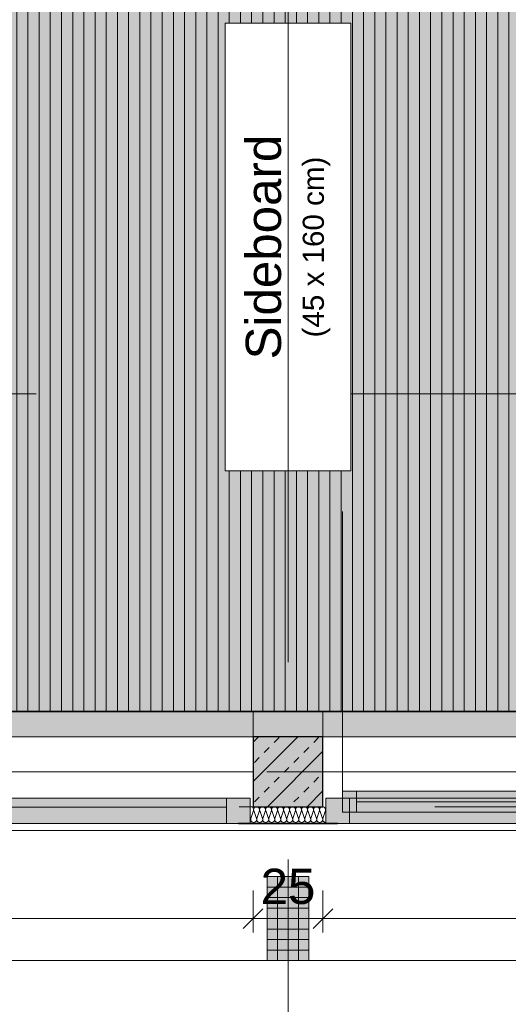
# Model space of a CAD drawing. Header units: metres. Extents: x -111 to 152, y -132 to 99.
# Tile 16 of 256: x -34.71 to -32.96, y -22.43 to -18.91. Entities that reach past the tile are written whole.
import ezdxf

# ---------------------------------------------------------------- set-up
doc = ezdxf.new("R2010")
doc.units = ezdxf.units.M
doc.header["$PDMODE"] = 1
doc.header["$PDSIZE"] = -2
for name, pattern in [('Achsen 01', [5.291531, 3.175, -1.058062, 0.352704, -0.705764]), ('gestrichelt - 01', [2, 1, -1]), ('ISO-07 Punktiert', [0.889, 0.127, -0.762]), ('Raster 01', [2, 1, -1]), ('VW-01 Strichlinie kurz', [2, 1, -1])]:
    doc.linetypes.add(name, pattern=pattern)
doc.layers.get('0').update_dxf_attribs({"lineweight": 25})
for name, color, linetype, lineweight, true_color in [('013_Beton und Stahlbetonarbeiten-000 Sichtbeton-333 Außenstütze', 5, 'Continuous', 5, 0x0000ff), ('013_Beton und Stahlbetonarbeiten-000 Sichtbeton-334 Außenwandöf', 5, 'Continuous', 5, 0x0000ff), ('014_Fassadenarbeiten-000 Aufsicht Betonfertigteile', 7, 'Continuous', 9, 0xc0c0c0), ('014_Fassadenarbeiten-330 mineralische Dämmung', 7, 'Continuous', 9, 0x666666), ('031_Metallbauarbeiten-350 Lamellendecke DS', 7, 'Continuous', 35, 0x666666), ('032_Metallarbeiten-Fenster', 7, 'Continuous', 13, 0x444444), ('AV1-Achsen', 1, 'Achsen 01', 18, 0xff0000), ('AV1-Einrichtung', 7, 'Continuous', 9, 0xa6a6a6), ('AV1-Raster', 7, 'Raster 01', 9, 0xa6a6a6)]:
    doc.layers.add(name, color=color, linetype=linetype, lineweight=lineweight, true_color=true_color)
for name, color, linetype, lineweight in [('013_Beton und Stahlbetonarbeiten-000 Unterzüge', 7, 'ISO-07 Punktiert', 13), ('013_Beton und Stahlbetonarbeiten-330 Außenstützen', 7, 'Continuous', 25), ('014_Fassadenarbeiten-330 Betonfertigteile vertikal', 7, 'Continuous', 9), ('030_Sonnenschutzarbeiten-BLENDSCHUTZ', 7, 'Continuous', 5), ('039_Trockenbauarbeiten-alllg.', 7, 'Continuous', 9), ('_1.35m (3D)', 7, 'Continuous', 9), ('_EG (2D)', 7, 'Continuous', 9), ('_EG - DS (2D)', 7, 'Continuous', 9), ('_GRU (2D)', 7, 'Continuous', 9), ('Bemaßung-Bemaßung', 7, 'Continuous', 9), ('Keine', 7, 'Continuous', 9)]:
    doc.layers.add(name, color=color, linetype=linetype, lineweight=lineweight)
doc.layers.get('0').freeze()
doc.styles.add('Arial', font='arial.ttf')
doc.dimstyles.new('COE 50', dxfattribs={"dimtxt": 126.090495, "dimasz": 0.001414, "dimexe": 0.001, "dimexo": 0.01, "dimgap": 0.001, "dimtad": 1, "dimdec": 3, "dimtxsty": 'Arial', "dimblk": 'VW_SLASH-3', "dimblk1": 'VW_SLASH-3', "dimblk2": 'VW_SLASH-3', "dimcen": 0, "dimadec": 3, "dimazin": 0, "dimtfac": 0.8, "dimtdec": 3, "dimtix": 1, "dimtmove": 0, "dimatfit": 0, "dimldrblk": 'VW_SLASH-2', "dimfxl": 0.002, "dimfxlon": 1, "dimfrac": 2, "dimtolj": 1, "dimarcsym": 0})

# ---------------------------------------------------------------- blocks, each defined once
blk = doc.blocks.new('Group-2')
at = {"layer": 'AV1-Raster'}
for p, q in [((-33.75, -22.95), (-33.75, 1.35)), ((1.35, -20.25), (-40.5, -20.25))]:
    blk.add_line(p, q, dxfattribs=at)
blk = doc.blocks.new('1.35m (3D)')
at = {"layer": 'AV1-Raster', "color": 7}
blk.add_blockref('Group-2', (0, 0), dxfattribs=at)
blk = doc.blocks.new('VW_SLASH-3')
at = {"color": 0, "linetype": 'ByBlock', "lineweight": -2, "transparency": 16777216}
blk.add_line((0, 0), (-1, 0), dxfattribs=at)
at = {"color": 0, "linetype": 'Continuous', "lineweight": 15, "transparency": 16777216, "flags": 128}
blk.add_lwpolyline([(0.5, 0.5), (-0.5, -0.5)], dxfattribs=at)
blk = doc.blocks.new('*D23')
at = {"layer": '030_Sonnenschutzarbeiten-BLENDSCHUTZ', "color": 0, "lineweight": -2}
for p, q in [((-36.325, -22.025), (-36.325, -22.175)), ((-33.875, -22.025), (-33.875, -22.175)), ((-36.2543, -22.125), (-33.9457, -22.125))]:
    blk.add_line(p, q, dxfattribs=at)
at = {"layer": 'Defpoints', "color": 0}
for p in [(-36.325, -21.385), (-33.875, -21.385), (-33.875, -22.125)]:
    blk.add_point(p, dxfattribs=at)
at = {"layer": '030_Sonnenschutzarbeiten-BLENDSCHUTZ', "color": 0, "lineweight": -2, "xscale": 0.070693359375, "yscale": 0.070693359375, "zscale": 0.070693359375, "rotation": 180}
blk.add_blockref('VW_SLASH-3', (-36.325, -22.125), dxfattribs=at)
at = {"layer": '030_Sonnenschutzarbeiten-BLENDSCHUTZ', "color": 0, "lineweight": -2, "xscale": 0.070693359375, "yscale": 0.070693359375, "zscale": 0.070693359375}
blk.add_blockref('VW_SLASH-3', (-33.875, -22.125), dxfattribs=at)
at = {"layer": '030_Sonnenschutzarbeiten-BLENDSCHUTZ', "color": 0, "lineweight": 13, "insert": (-35.1, -21.9992), "char_height": 0.12609, "attachment_point": 5, "style": 'Arial'}
blk.add_mtext('\\A1;2,45', dxfattribs=at)
blk = doc.blocks.new('VW_SLASH-2')
at = {"color": 0, "linetype": 'ByBlock', "lineweight": -2, "transparency": 16777216}
blk.add_line((0, 0), (-1, 0), dxfattribs=at)
at = {"color": 0, "linetype": 'Continuous', "lineweight": 15, "transparency": 16777216, "flags": 128}
blk.add_lwpolyline([(0.5, 0.5), (-0.5, -0.5)], dxfattribs=at)
blk = doc.blocks.new('*D24')
at = {"layer": '030_Sonnenschutzarbeiten-BLENDSCHUTZ', "color": 0, "lineweight": -2}
for p, q in [((-33.625, -22.025), (-33.625, -22.175)), ((-31.175, -22.025), (-31.175, -22.175)), ((-33.5543, -22.125), (-31.2457, -22.125))]:
    blk.add_line(p, q, dxfattribs=at)
at = {"layer": 'Defpoints', "color": 0}
for p in [(-33.625, -21.385), (-31.175, -21.385), (-31.175, -22.125)]:
    blk.add_point(p, dxfattribs=at)
at = {"layer": '030_Sonnenschutzarbeiten-BLENDSCHUTZ', "color": 0, "lineweight": -2, "xscale": 0.070693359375, "yscale": 0.070693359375, "zscale": 0.070693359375, "rotation": 180}
blk.add_blockref('VW_SLASH-3', (-33.625, -22.125), dxfattribs=at)
at = {"layer": '030_Sonnenschutzarbeiten-BLENDSCHUTZ', "color": 0, "lineweight": -2, "xscale": 0.070693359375, "yscale": 0.070693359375, "zscale": 0.070693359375}
blk.add_blockref('VW_SLASH-3', (-31.175, -22.125), dxfattribs=at)
at = {"layer": '030_Sonnenschutzarbeiten-BLENDSCHUTZ', "color": 0, "lineweight": 13, "insert": (-32.4, -21.9992), "char_height": 0.12609, "attachment_point": 5, "style": 'Arial'}
blk.add_mtext('\\A1;2,45', dxfattribs=at)
blk = doc.blocks.new('*D59')
at = {"layer": '030_Sonnenschutzarbeiten-BLENDSCHUTZ', "color": 0, "lineweight": -2}
for p, q in [((-33.875, -22.025), (-33.875, -22.175)), ((-33.625, -22.025), (-33.625, -22.175)), ((-33.9457, -22.125), (-34.0164, -22.125)), ((-33.625, -22.125), (-33.875, -22.125)), ((-33.5543, -22.125), (-33.4836, -22.125))]:
    blk.add_line(p, q, dxfattribs=at)
at = {"layer": 'Defpoints', "color": 0}
for p in [(-33.875, -21.385), (-33.625, -21.385), (-33.875, -22.125)]:
    blk.add_point(p, dxfattribs=at)
at = {"layer": '030_Sonnenschutzarbeiten-BLENDSCHUTZ', "color": 0, "lineweight": -2, "xscale": 0.070693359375, "yscale": 0.070693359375, "zscale": 0.070693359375}
blk.add_blockref('VW_SLASH-3', (-33.875, -22.125), dxfattribs=at)
at = {"layer": '030_Sonnenschutzarbeiten-BLENDSCHUTZ', "color": 0, "lineweight": -2, "xscale": 0.070693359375, "yscale": 0.070693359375, "zscale": 0.070693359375, "rotation": 180}
blk.add_blockref('VW_SLASH-3', (-33.625, -22.125), dxfattribs=at)
at = {"layer": '030_Sonnenschutzarbeiten-BLENDSCHUTZ', "color": 0, "lineweight": 13, "insert": (-33.75, -22.0106), "char_height": 0.12609, "attachment_point": 5, "style": 'Arial'}
blk.add_mtext('\\A1;25', dxfattribs=at)
blk = doc.blocks.new('*D435')
at = {"layer": 'Bemaßung-Bemaßung', "color": 0, "lineweight": -2}
for p, q in [((-39.15, -25.175), (-39.15, -25.325)), ((-33.75, -25.175), (-33.75, -25.325)), ((-33.8207, -25.275), (-39.0793, -25.275))]:
    blk.add_line(p, q, dxfattribs=at)
at = {"layer": 'Defpoints', "color": 0}
for p in [(-39.15, -21.6), (-33.75, -21.6), (-39.15, -25.275)]:
    blk.add_point(p, dxfattribs=at)
at = {"layer": 'Bemaßung-Bemaßung', "color": 0, "lineweight": -2, "xscale": 0.070693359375, "yscale": 0.070693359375, "zscale": 0.070693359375, "rotation": 180}
blk.add_blockref('VW_SLASH-3', (-39.15, -25.275), dxfattribs=at)
at = {"layer": 'Bemaßung-Bemaßung', "color": 0, "lineweight": -2, "xscale": 0.070693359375, "yscale": 0.070693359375, "zscale": 0.070693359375}
blk.add_blockref('VW_SLASH-3', (-33.75, -25.275), dxfattribs=at)
at = {"layer": 'Bemaßung-Bemaßung', "color": 0, "insert": (-36.45, -25.1492), "char_height": 0.12609, "attachment_point": 5, "style": 'Arial'}
blk.add_mtext('\\A1;5,40', dxfattribs=at)
blk = doc.blocks.new('*D436')
at = {"layer": 'Bemaßung-Bemaßung', "color": 0, "lineweight": -2}
for p, q in [((-33.75, -25.175), (-33.75, -25.325)), ((-28.35, -25.175), (-28.35, -25.325)), ((-28.4207, -25.275), (-33.6793, -25.275))]:
    blk.add_line(p, q, dxfattribs=at)
at = {"layer": 'Defpoints', "color": 0}
for p in [(-33.75, -21.6), (-28.35, -21.6), (-33.75, -25.275)]:
    blk.add_point(p, dxfattribs=at)
at = {"layer": 'Bemaßung-Bemaßung', "color": 0, "lineweight": -2, "xscale": 0.070693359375, "yscale": 0.070693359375, "zscale": 0.070693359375, "rotation": 180}
blk.add_blockref('VW_SLASH-3', (-33.75, -25.275), dxfattribs=at)
at = {"layer": 'Bemaßung-Bemaßung', "color": 0, "lineweight": -2, "xscale": 0.070693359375, "yscale": 0.070693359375, "zscale": 0.070693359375}
blk.add_blockref('VW_SLASH-3', (-28.35, -25.275), dxfattribs=at)
at = {"layer": 'Bemaßung-Bemaßung', "color": 0, "insert": (-31.05, -25.1492), "char_height": 0.12609, "attachment_point": 5, "style": 'Arial'}
blk.add_mtext('\\A1;5,40', dxfattribs=at)
blk = doc.blocks.new('*D447')
at = {"layer": 'Bemaßung-Bemaßung', "color": 0, "lineweight": -2}
for p, q in [((-36.375, -24.175), (-36.375, -24.325)), ((-33.825, -24.175), (-33.825, -24.325)), ((-33.8957, -24.275), (-36.3043, -24.275))]:
    blk.add_line(p, q, dxfattribs=at)
at = {"layer": 'Defpoints', "color": 0}
for p in [(-36.375, -22.275), (-33.825, -22.275), (-36.375, -24.275)]:
    blk.add_point(p, dxfattribs=at)
at = {"layer": 'Bemaßung-Bemaßung', "color": 0, "lineweight": -2, "xscale": 0.070693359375, "yscale": 0.070693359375, "zscale": 0.070693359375, "rotation": 180}
blk.add_blockref('VW_SLASH-3', (-36.375, -24.275), dxfattribs=at)
at = {"layer": 'Bemaßung-Bemaßung', "color": 0, "lineweight": -2, "xscale": 0.070693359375, "yscale": 0.070693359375, "zscale": 0.070693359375}
blk.add_blockref('VW_SLASH-3', (-33.825, -24.275), dxfattribs=at)
at = {"layer": 'Bemaßung-Bemaßung', "color": 0, "insert": (-35.1, -24.1492), "char_height": 0.12609, "attachment_point": 5, "style": 'Arial'}
blk.add_mtext('\\A1;2,55', dxfattribs=at)
blk = doc.blocks.new('*D448')
at = {"layer": 'Bemaßung-Bemaßung', "color": 0, "lineweight": -2}
for p, q in [((-33.825, -24.175), (-33.825, -24.325)), ((-33.675, -24.175), (-33.675, -24.325)), ((-33.8957, -24.275), (-33.9664, -24.275)), ((-33.675, -24.275), (-33.825, -24.275)), ((-33.6043, -24.275), (-33.5336, -24.275))]:
    blk.add_line(p, q, dxfattribs=at)
at = {"layer": 'Defpoints', "color": 0}
for p in [(-33.825, -22.275), (-33.675, -22.275), (-33.825, -24.275)]:
    blk.add_point(p, dxfattribs=at)
at = {"layer": 'Bemaßung-Bemaßung', "color": 0, "lineweight": -2, "xscale": 0.070693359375, "yscale": 0.070693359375, "zscale": 0.070693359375}
blk.add_blockref('VW_SLASH-3', (-33.825, -24.275), dxfattribs=at)
at = {"layer": 'Bemaßung-Bemaßung', "color": 0, "lineweight": -2, "xscale": 0.070693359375, "yscale": 0.070693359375, "zscale": 0.070693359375, "rotation": 180}
blk.add_blockref('VW_SLASH-3', (-33.675, -24.275), dxfattribs=at)
at = {"layer": 'Bemaßung-Bemaßung', "color": 0, "insert": (-33.75, -24.5931), "char_height": 0.12609, "attachment_point": 5, "style": 'Arial'}
blk.add_mtext('\\A1;15', dxfattribs=at)
blk = doc.blocks.new('*D449')
at = {"layer": 'Bemaßung-Bemaßung', "color": 0, "lineweight": -2}
for p, q in [((-33.675, -24.175), (-33.675, -24.325)), ((-31.125, -24.175), (-31.125, -24.325)), ((-31.1957, -24.275), (-33.6043, -24.275))]:
    blk.add_line(p, q, dxfattribs=at)
at = {"layer": 'Defpoints', "color": 0}
for p in [(-33.675, -22.275), (-31.125, -22.275), (-33.675, -24.275)]:
    blk.add_point(p, dxfattribs=at)
at = {"layer": 'Bemaßung-Bemaßung', "color": 0, "lineweight": -2, "xscale": 0.070693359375, "yscale": 0.070693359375, "zscale": 0.070693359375, "rotation": 180}
blk.add_blockref('VW_SLASH-3', (-33.675, -24.275), dxfattribs=at)
at = {"layer": 'Bemaßung-Bemaßung', "color": 0, "lineweight": -2, "xscale": 0.070693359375, "yscale": 0.070693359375, "zscale": 0.070693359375}
blk.add_blockref('VW_SLASH-3', (-31.125, -24.275), dxfattribs=at)
at = {"layer": 'Bemaßung-Bemaßung', "color": 0, "insert": (-32.4, -24.1492), "char_height": 0.12609, "attachment_point": 5, "style": 'Arial'}
blk.add_mtext('\\A1;2,55', dxfattribs=at)
blk = doc.blocks.new('*D546')
at = {"layer": 'Bemaßung-Bemaßung', "color": 0, "lineweight": -2}
for p, q in [((-36.325, -23.675), (-36.325, -23.825)), ((-33.875, -23.675), (-33.875, -23.825)), ((-33.9457, -23.775), (-36.2543, -23.775))]:
    blk.add_line(p, q, dxfattribs=at)
at = {"layer": 'Defpoints', "color": 0}
for p in [(-36.325, -21.475), (-33.875, -21.475), (-36.325, -23.775)]:
    blk.add_point(p, dxfattribs=at)
at = {"layer": 'Bemaßung-Bemaßung', "color": 0, "lineweight": -2, "xscale": 0.070693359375, "yscale": 0.070693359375, "zscale": 0.070693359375, "rotation": 180}
blk.add_blockref('VW_SLASH-3', (-36.325, -23.775), dxfattribs=at)
at = {"layer": 'Bemaßung-Bemaßung', "color": 0, "lineweight": -2, "xscale": 0.070693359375, "yscale": 0.070693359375, "zscale": 0.070693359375}
blk.add_blockref('VW_SLASH-3', (-33.875, -23.775), dxfattribs=at)
at = {"layer": 'Bemaßung-Bemaßung', "color": 0, "insert": (-35.1, -23.6492), "char_height": 0.12609, "attachment_point": 5, "style": 'Arial'}
blk.add_mtext('\\A1;2,45', dxfattribs=at)
blk = doc.blocks.new('*D547')
at = {"layer": 'Bemaßung-Bemaßung', "color": 0, "lineweight": -2}
for p, q in [((-33.875, -23.675), (-33.875, -23.825)), ((-33.625, -23.675), (-33.625, -23.825)), ((-33.9457, -23.775), (-34.0164, -23.775)), ((-33.625, -23.775), (-33.875, -23.775)), ((-33.5543, -23.775), (-33.4836, -23.775))]:
    blk.add_line(p, q, dxfattribs=at)
at = {"layer": 'Defpoints', "color": 0}
for p in [(-33.875, -21.475), (-33.625, -21.475), (-33.875, -23.775)]:
    blk.add_point(p, dxfattribs=at)
at = {"layer": 'Bemaßung-Bemaßung', "color": 0, "lineweight": -2, "xscale": 0.070693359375, "yscale": 0.070693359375, "zscale": 0.070693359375}
blk.add_blockref('VW_SLASH-3', (-33.875, -23.775), dxfattribs=at)
at = {"layer": 'Bemaßung-Bemaßung', "color": 0, "lineweight": -2, "xscale": 0.070693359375, "yscale": 0.070693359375, "zscale": 0.070693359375, "rotation": 180}
blk.add_blockref('VW_SLASH-3', (-33.625, -23.775), dxfattribs=at)
at = {"layer": 'Bemaßung-Bemaßung', "color": 0, "insert": (-33.75, -23.6606), "char_height": 0.12609, "attachment_point": 5, "style": 'Arial'}
blk.add_mtext('\\A1;25', dxfattribs=at)
blk = doc.blocks.new('*D548')
at = {"layer": 'Bemaßung-Bemaßung', "color": 0, "lineweight": -2}
for p, q in [((-33.625, -23.675), (-33.625, -23.825)), ((-31.175, -23.675), (-31.175, -23.825)), ((-31.2457, -23.775), (-33.5543, -23.775))]:
    blk.add_line(p, q, dxfattribs=at)
at = {"layer": 'Defpoints', "color": 0}
for p in [(-33.625, -21.475), (-31.175, -21.475), (-33.625, -23.775)]:
    blk.add_point(p, dxfattribs=at)
at = {"layer": 'Bemaßung-Bemaßung', "color": 0, "lineweight": -2, "xscale": 0.070693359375, "yscale": 0.070693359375, "zscale": 0.070693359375, "rotation": 180}
blk.add_blockref('VW_SLASH-3', (-33.625, -23.775), dxfattribs=at)
at = {"layer": 'Bemaßung-Bemaßung', "color": 0, "lineweight": -2, "xscale": 0.070693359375, "yscale": 0.070693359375, "zscale": 0.070693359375}
blk.add_blockref('VW_SLASH-3', (-31.175, -23.775), dxfattribs=at)
at = {"layer": 'Bemaßung-Bemaßung', "color": 0, "insert": (-32.4, -23.6492), "char_height": 0.12609, "attachment_point": 5, "style": 'Arial'}
blk.add_mtext('\\A1;2,45', dxfattribs=at)
blk = doc.blocks.new('Group-309')
at = {"layer": '032_Metallarbeiten-Fenster', "linetype": 'Continuous', "lineweight": 0}
for points in [[(-36.255, -21.745), (-36.205, -21.745), (-36.205, -21.67), (-36.255, -21.67)], [(-36.205, -21.745), (-35.175, -21.745), (-35.175, -21.67), (-36.205, -21.67)], [(-35.175, -21.745), (-35.125, -21.745), (-35.125, -21.67), (-35.175, -21.67)], [(-36.315, -21.785), (-36.23, -21.785), (-36.23, -21.695), (-36.315, -21.695)], [(-36.23, -21.695), (-36.23, -21.785), (-33.97, -21.785), (-33.97, -21.695)], [(-35.175, -21.77), (-35.025, -21.77), (-35.025, -21.695), (-35.175, -21.695)], [(-33.885, -21.785), (-33.97, -21.785), (-33.97, -21.695), (-33.885, -21.695)]]:
    blk.add_hatch(color=7, dxfattribs=at).paths.add_polyline_path(points)
at = {"layer": '032_Metallarbeiten-Fenster', "color": 7, "linetype": 'gestrichelt - 01', "lineweight": 18, "transparency": 33554687}
blk.add_line((-36.255, -21.67), (-36.255, -20.54), dxfattribs=at)
at = {"layer": '032_Metallarbeiten-Fenster', "color": 7, "lineweight": 18}
for p, q in [((-36.205, -21.7075), (-35.175, -21.7075)), ((-33.97, -21.7262), (-35.025, -21.7262))]:
    blk.add_line(p, q, dxfattribs=at)
at = {"layer": '032_Metallarbeiten-Fenster', "color": 7, "lineweight": 18, "flags": 128}
for points in [[(-36.255, -21.745), (-36.205, -21.745), (-36.205, -21.67), (-36.255, -21.67)], [(-36.205, -21.745), (-35.175, -21.745), (-35.175, -21.67), (-36.205, -21.67)], [(-35.175, -21.745), (-35.125, -21.745), (-35.125, -21.67), (-35.175, -21.67)], [(-36.315, -21.785), (-36.23, -21.785), (-36.23, -21.695), (-36.315, -21.695)], [(-36.23, -21.695), (-36.23, -21.785), (-33.97, -21.785), (-33.97, -21.695)], [(-35.175, -21.77), (-35.025, -21.77), (-35.025, -21.695), (-35.175, -21.695)], [(-33.885, -21.785), (-33.97, -21.785), (-33.97, -21.695), (-33.885, -21.695)]]:
    blk.add_lwpolyline(points, close=True, dxfattribs=at)
at = {"layer": '032_Metallarbeiten-Fenster', "color": 7, "linetype": 'gestrichelt - 01', "lineweight": 18, "transparency": 33554687}
blk.add_arc((-36.255, -21.67), 1.13, 0, 89.9996, dxfattribs=at)
blk = doc.blocks.new('Group-323')
at = {"layer": '032_Metallarbeiten-Fenster', "linetype": 'Continuous', "lineweight": 0}
for points in [[(-33.555, -21.745), (-33.505, -21.745), (-33.505, -21.67), (-33.555, -21.67)], [(-33.505, -21.745), (-32.475, -21.745), (-32.475, -21.67), (-33.505, -21.67)], [(-32.475, -21.745), (-32.425, -21.745), (-32.425, -21.67), (-32.475, -21.67)], [(-33.615, -21.785), (-33.53, -21.785), (-33.53, -21.695), (-33.615, -21.695)], [(-33.53, -21.695), (-33.53, -21.785), (-31.27, -21.785), (-31.27, -21.695)], [(-32.475, -21.77), (-32.325, -21.77), (-32.325, -21.695), (-32.475, -21.695)], [(-31.185, -21.785), (-31.27, -21.785), (-31.27, -21.695), (-31.185, -21.695)]]:
    blk.add_hatch(color=7, dxfattribs=at).paths.add_polyline_path(points)
at = {"layer": '032_Metallarbeiten-Fenster', "color": 7, "linetype": 'gestrichelt - 01', "lineweight": 18, "transparency": 33554687}
blk.add_line((-33.555, -21.67), (-33.555, -20.54), dxfattribs=at)
at = {"layer": '032_Metallarbeiten-Fenster', "color": 7, "lineweight": 18}
for p, q in [((-33.505, -21.7075), (-32.475, -21.7075)), ((-31.27, -21.7262), (-32.325, -21.7262))]:
    blk.add_line(p, q, dxfattribs=at)
at = {"layer": '032_Metallarbeiten-Fenster', "color": 7, "lineweight": 18, "flags": 128}
for points in [[(-33.555, -21.745), (-33.505, -21.745), (-33.505, -21.67), (-33.555, -21.67)], [(-33.505, -21.745), (-32.475, -21.745), (-32.475, -21.67), (-33.505, -21.67)], [(-32.475, -21.745), (-32.425, -21.745), (-32.425, -21.67), (-32.475, -21.67)], [(-33.615, -21.785), (-33.53, -21.785), (-33.53, -21.695), (-33.615, -21.695)], [(-33.53, -21.695), (-33.53, -21.785), (-31.27, -21.785), (-31.27, -21.695)], [(-32.475, -21.77), (-32.325, -21.77), (-32.325, -21.695), (-32.475, -21.695)], [(-31.185, -21.785), (-31.27, -21.785), (-31.27, -21.695), (-31.185, -21.695)]]:
    blk.add_lwpolyline(points, close=True, dxfattribs=at)
at = {"layer": '032_Metallarbeiten-Fenster', "color": 7, "linetype": 'gestrichelt - 01', "lineweight": 18, "transparency": 33554687}
blk.add_arc((-33.555, -21.67), 1.13, 0, 89.9996, dxfattribs=at)
blk = doc.blocks.new('Group-325')
at = {"layer": '014_Fassadenarbeiten-330 mineralische Dämmung', "transparency": 33554687, "flags": 128}
for points in [[(15.3239, -23.284, 0.513088), (15.3342, -23.27), (15.3252, -23.242, -1.372995), (15.3456, -23.242), (15.3353, -23.27, 1.372583), (15.3557, -23.27), (15.3467, -23.242, -1.372995), (15.3671, -23.242), (15.3567, -23.27, 1.372583), (15.3771, -23.27)], [(15.3353, -23.27, 1.372583), (15.3557, -23.27), (15.3467, -23.242, -1.372995), (15.3671, -23.242), (15.3567, -23.27, 1.372583), (15.3771, -23.27), (15.3681, -23.242, -1.372995), (15.3885, -23.242), (15.3782, -23.27, 1.372583), (15.3986, -23.27), (15.3896, -23.242, -1.372995), (15.41, -23.242), (15.3996, -23.27, 1.372583), (15.42, -23.27), (15.411, -23.242, -1.372995), (15.4314, -23.242), (15.4211, -23.27, 1.372583), (15.4415, -23.27), (15.4325, -23.242, -1.372995), (15.4529, -23.242), (15.4425, -23.27, 1.372583), (15.4629, -23.27), (15.4539, -23.242, -1.372995), (15.4743, -23.242), (15.464, -23.27, 1.372583), (15.4844, -23.27), (15.4754, -23.242, -1.372995), (15.4958, -23.242), (15.4854, -23.27, 1.372583), (15.5058, -23.27), (15.4968, -23.242, -1.372995), (15.5172, -23.242), (15.5069, -23.27, 1.372583), (15.5273, -23.27), (15.5183, -23.242, -1.372995), (15.5387, -23.242), (15.5283, -23.27, 1.372583), (15.5487, -23.27), (15.5397, -23.242, -1.372995), (15.5601, -23.242), (15.5498, -23.27, 1.372583), (15.5702, -23.27), (15.5612, -23.242, -1.372995), (15.5816, -23.242)], [(15.5283, -23.27, 0.324435), (15.5322, -23.282, 0.324435), (15.5448, -23.282, 0.324435), (15.5487, -23.27), (15.5397, -23.242, -0.324488), (15.5436, -23.23, -0.324488), (15.5562, -23.23, -0.324488), (15.5601, -23.242), (15.5498, -23.27, 0.324435), (15.5537, -23.282, 0.324435), (15.5663, -23.282, 0.324435), (15.5702, -23.27), (15.5612, -23.242, -0.324488), (15.5651, -23.23, -0.324488), (15.5777, -23.23, -0.324488), (15.5816, -23.242), (15.5712, -23.27, 0.324435), (15.5751, -23.282, 0.324435), (15.5877, -23.282, 0.324435), (15.5916, -23.27), (15.5826, -23.242, -0.540253), (15.5939, -23.228)], [(15.5939, -23.2791, -0.225321), (15.5927, -23.27), (15.5939, -23.2667)]]:
    blk.add_lwpolyline(points, format="xyb", dxfattribs=at)
blk = doc.blocks.new('Group-329')
at = {"layer": '014_Fassadenarbeiten-330 mineralische Dämmung', "transparency": 33554687}
blk.add_blockref('Group-325', (0, 0), dxfattribs=at)
blk = doc.blocks.new('Parametric Object-40')
at = {"layer": '014_Fassadenarbeiten-330 mineralische Dämmung', "color": 7, "transparency": 33554687}
blk.add_blockref('Group-329', (0, 0), dxfattribs=at)
at = {"layer": '014_Fassadenarbeiten-330 mineralische Dämmung', "color": 0, "flags": 1}
for tag in ['IFC_UUID', 'instanceID', 'prm0_name', 'prm0_type', 'prm0_value', 'prm1_name', 'prm1_type', 'prm1_value', 'prm2_name', 'prm2_type', 'prm2_value', 'prm3_name', 'prm3_type', 'prm3_value', 'prm4_name', 'prm4_type', 'prm4_value', 'prm5_name', 'prm5_type', 'prm5_value', 'prm6_name', 'prm6_type', 'prm6_value']:
    blk.add_attdef(tag, (-33.8851, -21.7835), '', height=0.00018, dxfattribs=at)
blk = doc.blocks.new('Group-715')
at = {"layer": 'AV1-Achsen'}
blk.add_line((-33.75, -26.5), (-33.75, 4.9), dxfattribs=at)
blk = doc.blocks.new('Group-719')
at = {"layer": 'AV1-Achsen'}
blk.add_line((-43.35, -21.6), (4.2, -21.6), dxfattribs=at)
blk = doc.blocks.new('GRU (2D)')
at = {"layer": 'AV1-Achsen', "color": 7}
for name in ['Group-715', 'Group-719']:
    blk.add_blockref(name, (0, 0), dxfattribs=at)
blk = doc.blocks.new('EG - DS (2D)')
at = {"layer": '030_Sonnenschutzarbeiten-BLENDSCHUTZ', "linetype": 'Continuous', "lineweight": 0, "transparency": 33554610}
for color, points in [(161, [(-36.325, -21.475), (-36.325, -21.385), (-33.875, -21.385), (-33.875, -21.475)]), (30, [(-33.875, -21.385), (-33.625, -21.385), (-33.625, -21.475), (-33.875, -21.475)]), (161, [(-31.175, -21.475), (-31.175, -21.385), (-33.625, -21.385), (-33.625, -21.475)])]:
    blk.add_hatch(color=color, dxfattribs=at).paths.add_polyline_path(points)
at = {"layer": '031_Metallbauarbeiten-350 Lamellendecke DS', "linetype": 'Continuous', "lineweight": 0, "transparency": 33554508}
h = blk.add_hatch(color=254, dxfattribs=at)
h.paths.add_polyline_path([(-38.935, -5.525), (-38.935, -16.075), (-39.025, -16.075), (-39.025, -21.385), (-23.075, -21.385), (-23.075, -13.625), (-25.575, -13.625), (-25.575, -13.65), (-31.125, -13.65), (-31.125, -5.525)])
h.paths.add_polyline_path([(-28.2, -16.35), (-28.5, -16.35), (-28.5, -16.05), (-28.2, -16.05)])
h.paths.add_polyline_path([(-33.9, -13.65), (-33.9, -13.35), (-33.6, -13.35), (-33.6, -13.65)])
h.paths.add_polyline_path([(-33.6, -8.25), (-33.9, -8.25), (-33.9, -7.95), (-33.6, -7.95)])
h.paths.add_polyline_path([(-33.6, -16.35), (-33.9, -16.35), (-33.9, -16.05), (-33.6, -16.05)])
at = {"layer": '031_Metallbauarbeiten-350 Lamellendecke DS', "linetype": 'Continuous', "lineweight": 9, "transparency": 33554508}
h = blk.add_hatch(dxfattribs=at)
h.set_pattern_fill('Lamellendecke', color=252, style=0, pattern_type=2)
h.set_pattern_definition([(90, (0, 0), (0.04, 0), [])])
h.paths.add_polyline_path([(-38.935, -5.525), (-38.935, -16.075), (-39.025, -16.075), (-39.025, -21.385), (-23.075, -21.385), (-23.075, -13.625), (-25.575, -13.625), (-25.575, -13.65), (-31.125, -13.65), (-31.125, -5.525)])
h.paths.add_polyline_path([(-28.2, -16.35), (-28.5, -16.35), (-28.5, -16.05), (-28.2, -16.05)])
h.paths.add_polyline_path([(-33.9, -13.65), (-33.9, -13.35), (-33.6, -13.35), (-33.6, -13.65)])
h.paths.add_polyline_path([(-33.6, -8.25), (-33.9, -8.25), (-33.9, -7.95), (-33.6, -7.95)])
h.paths.add_polyline_path([(-33.6, -16.35), (-33.9, -16.35), (-33.9, -16.05), (-33.6, -16.05)])
at = {"layer": '031_Metallbauarbeiten-350 Lamellendecke DS', "linetype": 'Continuous', "lineweight": 0, "transparency": 33554508}
blk.add_hatch(color=40, dxfattribs=at).paths.add_polyline_path([(-38.935, -5.525), (-38.935, -16.075), (-39.025, -16.075), (-39.025, -21.385), (-23.075, -21.385), (-23.075, -13.625), (-31.125, -13.625), (-31.125, -5.525)])
at = {"layer": '030_Sonnenschutzarbeiten-BLENDSCHUTZ', "color": 251, "lineweight": 13, "flags": 128}
for points in [[(-36.325, -21.475), (-36.325, -21.385), (-33.875, -21.385), (-33.875, -21.475)], [(-33.875, -21.385), (-33.625, -21.385), (-33.625, -21.475), (-33.875, -21.475)], [(-31.175, -21.475), (-31.175, -21.385), (-33.625, -21.385), (-33.625, -21.475)]]:
    blk.add_lwpolyline(points, close=True, dxfattribs=at)
at = {"layer": '031_Metallbauarbeiten-350 Lamellendecke DS', "flags": 128}
blk.add_lwpolyline([(-38.935, -5.525), (-38.935, -16.075), (-39.025, -16.075), (-39.025, -21.385), (-23.075, -21.385), (-23.075, -13.625), (-25.575, -13.625), (-25.575, -13.65), (-31.125, -13.65), (-31.125, -5.525)], close=True, dxfattribs=at)
at = {"layer": '031_Metallbauarbeiten-350 Lamellendecke DS', "color": 251, "linetype": 'Continuous', "lineweight": 35, "transparency": 33554687, "flags": 128}
blk.add_lwpolyline([(-38.935, -5.525), (-38.935, -16.075), (-39.025, -16.075), (-39.025, -21.385), (-23.075, -21.385), (-23.075, -13.625), (-31.125, -13.625), (-31.125, -5.525)], close=True, dxfattribs=at)
at = {"layer": '030_Sonnenschutzarbeiten-BLENDSCHUTZ', "color": 7, "lineweight": 13}
for base, p1, p2, picture, middle in [((-33.875, -22.125), (-36.325, -21.385), (-33.875, -21.385), '*D23', (-35.1, -21.9992)), ((-31.175, -22.125), (-33.625, -21.385), (-31.175, -21.385), '*D24', (-32.4, -21.9992))]:
    dim = blk.add_linear_dim(base=base, p1=p1, p2=p2, text='2,45', dimstyle='COE 50', override={"dimtxt": 0.12609, "dimasz": 0.070693, "dimexe": 0.05, "dimgap": 0.05, "dimpost": '<>', "dimtxsty": 'Arial', "dimtmove": 2, "dimfxl": 0.1}, dxfattribs=at)
    dim.commit()
    dim.dimension.update_dxf_attribs({"geometry": picture, "text_midpoint": middle})
at = {"layer": '030_Sonnenschutzarbeiten-BLENDSCHUTZ', "color": 251, "lineweight": 13}
dim = blk.add_linear_dim(base=(-33.875, -22.125), p1=(-33.625, -21.385), p2=(-33.875, -21.385), text='25', dimstyle='COE 50', override={"dimtxt": 0.12609, "dimasz": 0.070693, "dimexe": 0.05, "dimgap": 0.05, "dimpost": '<>', "dimtxsty": 'Arial', "dimtmove": 2, "dimfxl": 0.1}, dxfattribs=at)
dim.commit()
dim.dimension.update_dxf_attribs({"geometry": '*D59', "text_midpoint": (-33.75, -22.0106)})
blk = doc.blocks.new('EG (2D)')
at = {"layer": '013_Beton und Stahlbetonarbeiten-330 Außenstützen', "linetype": 'Continuous', "lineweight": 0, "true_color": 0xc0c0c0}
blk.add_hatch(color=9, dxfattribs=at).paths.add_polyline_path([(-33.625, -21.475), (-33.875, -21.475), (-33.875, -21.725), (-33.625, -21.725)])
at = {"layer": '013_Beton und Stahlbetonarbeiten-330 Außenstützen', "linetype": 'Continuous', "lineweight": 13}
h = blk.add_hatch(dxfattribs=at)
h.set_pattern_fill('Stahlbeton', color=251, style=0, pattern_type=2)
h.set_pattern_definition([(45, (0, 0), (0.07071068, -0.07071068), [0.025, -0.025])])
h.paths.add_polyline_path([(-33.625, -21.475), (-33.875, -21.475), (-33.875, -21.725), (-33.625, -21.725)])
h = blk.add_hatch(dxfattribs=at)
h.set_pattern_fill('Stahlbeton-1', color=251, style=0, pattern_type=2)
h.set_pattern_definition([(-135, (0.03106, -0.03313), (0.07071068, -0.07071068), [])])
h.paths.add_polyline_path([(-33.625, -21.475), (-33.875, -21.475), (-33.875, -21.725), (-33.625, -21.725)])
at = {"layer": '014_Fassadenarbeiten-330 Betonfertigteile vertikal', "linetype": 'Continuous', "lineweight": 0}
blk.add_hatch(color=9, dxfattribs=at).paths.add_polyline_path([(-33.675, -21.975), (-33.825, -21.975), (-33.825, -22.275), (-33.675, -22.275)])
at = {"layer": '014_Fassadenarbeiten-330 Betonfertigteile vertikal', "linetype": 'Continuous', "lineweight": 9}
h = blk.add_hatch(dxfattribs=at)
h.set_pattern_fill('Stahlbetonfertigteil', color=8, style=0, pattern_type=2)
h.set_pattern_definition([(-90, (0, 0), (0.0375, 0), [])])
h.paths.add_polyline_path([(-33.675, -21.975), (-33.825, -21.975), (-33.825, -22.275), (-33.675, -22.275)])
at = {"layer": '014_Fassadenarbeiten-330 Betonfertigteile vertikal', "linetype": 'Continuous', "lineweight": 13}
h = blk.add_hatch(dxfattribs=at)
h.set_pattern_fill('Stahlbetonfertigteil-1', color=8, style=0, pattern_type=2)
h.set_pattern_definition([(0, (0, 0), (2e-18, -0.0375), [])])
h.paths.add_polyline_path([(-33.675, -21.975), (-33.825, -21.975), (-33.825, -22.275), (-33.675, -22.275)])
at = {"layer": '032_Metallarbeiten-Fenster', "linetype": 'Continuous', "lineweight": 0, "transparency": 33554687}
blk.add_hatch(color=181, dxfattribs=at).paths.add_polyline_path([(-33.9269, -21.7843), (-33.5731, -21.7843), (-33.5731, -21.7863), (-33.9269, -21.7863)])
at = {"layer": '013_Beton und Stahlbetonarbeiten-000 Sichtbeton-333 Außenstütze', "color": 30}
blk.add_solid([(-33.875, -21.475), (-33.625, -21.475), (-33.825, -21.525), (-33.675, -21.525)], dxfattribs=at)
at = {"layer": '013_Beton und Stahlbetonarbeiten-000 Sichtbeton-334 Außenwandöf', "color": 30}
for points in [[(-33.875, -21.725), (-33.875, -21.475), (-33.825, -21.725), (-33.825, -21.525)], [(-33.675, -21.725), (-33.675, -21.525), (-33.625, -21.725), (-33.625, -21.475)]]:
    blk.add_solid(points, dxfattribs=at)
at = {"layer": '013_Beton und Stahlbetonarbeiten-000 Unterzüge', "linetype": 'VW-01 Strichlinie kurz', "flags": 128}
for points in [[(-36.325, -21.725), (-36.325, -21.475), (-33.875, -21.475), (-33.875, -21.725)], [(-33.625, -21.725), (-33.625, -21.475), (-31.175, -21.475), (-31.175, -21.725)]]:
    blk.add_lwpolyline(points, close=True, dxfattribs=at)
at = {"layer": '013_Beton und Stahlbetonarbeiten-330 Außenstützen', "flags": 128}
blk.add_lwpolyline([(-33.625, -21.475), (-33.875, -21.475), (-33.875, -21.725), (-33.625, -21.725)], close=True, dxfattribs=at)
at = {"layer": '014_Fassadenarbeiten-000 Aufsicht Betonfertigteile', "flags": 128}
blk.add_lwpolyline([(-39.455, -21.905), (-39.124, -21.905), (-39.124, -21.81), (-22.976, -21.81), (-22.976, -21.905), (-18.9, -21.905), (-18.9, -21.81), (-0.026, -21.81), (-0.026, -21.905), (0.305, -21.905), (0.675, -22.275), (-39.825, -22.275)], close=True, dxfattribs=at)
at = {"layer": '014_Fassadenarbeiten-330 Betonfertigteile vertikal', "flags": 128}
blk.add_lwpolyline([(-33.675, -21.975), (-33.825, -21.975), (-33.825, -22.275), (-33.675, -22.275)], close=True, dxfattribs=at)
at = {"layer": '032_Metallarbeiten-Fenster', "color": 7, "linetype": 'Continuous', "lineweight": 9, "transparency": 33554687, "flags": 128}
blk.add_lwpolyline([(-33.9269, -21.7843), (-33.5731, -21.7843), (-33.5731, -21.7863), (-33.9269, -21.7863)], close=True, dxfattribs=at)
at = {"layer": '039_Trockenbauarbeiten-alllg.'}
for p, q in [((-36.325, -21.6), (-33.875, -21.6)), ((-33.625, -21.6), (-31.175, -21.6))]:
    blk.add_line(p, q, dxfattribs=at)
at = {"layer": 'Keine', "color": 9, "linetype": 'Continuous', "lineweight": 13, "flags": 128}
blk.add_lwpolyline([(-39.825, 0.675), (0.675, 0.675), (0.675, -22.275), (-39.825, -22.275)], close=True, dxfattribs=at)
at = {"layer": '014_Fassadenarbeiten-330 mineralische Dämmung', "xscale": -1}
blk.add_blockref('Parametric Object-40', (-18.2911, 1.503), dxfattribs=at)
at = {"layer": 'Bemaßung-Bemaßung'}
for base, p1, p2, text, override, picture, middle in [((-36.325, -23.775), (-33.875, -21.475), (-36.325, -21.475), '2,45', {"dimtxt": 0.12609, "dimasz": 0.070693, "dimexe": 0.05, "dimgap": 0.05, "dimpost": '<>', "dimtxsty": 'Arial', "dimtmove": 2, "dimfxl": 0.1}, '*D546', (-35.1, -23.6492)), ((-33.875, -23.775), (-33.625, -21.475), (-33.875, -21.475), '25', {"dimtxt": 0.12609, "dimasz": 0.070693, "dimexe": 0.05, "dimgap": 0.05, "dimpost": '<>', "dimtxsty": 'Arial', "dimtmove": 2, "dimfxl": 0.1}, '*D547', (-33.75, -23.6606)), ((-33.625, -23.775), (-31.175, -21.475), (-33.625, -21.475), '2,45', {"dimtxt": 0.12609, "dimasz": 0.070693, "dimexe": 0.05, "dimgap": 0.05, "dimpost": '<>', "dimtxsty": 'Arial', "dimtmove": 2, "dimfxl": 0.1}, '*D548', (-32.4, -23.6492)), ((-36.375, -24.275), (-33.825, -22.275), (-36.375, -22.275), '2,55', {"dimtxt": 0.12609, "dimasz": 0.070693, "dimexe": 0.05, "dimgap": 0.05, "dimpost": '<>', "dimtxsty": 'Arial', "dimtmove": 2, "dimfxl": 0.1}, '*D447', (-35.1, -24.1492)), ((-33.825, -24.275), (-33.675, -22.275), (-33.825, -22.275), '15', {"dimtxt": 0.12609, "dimasz": 0.070693, "dimexe": 0.05, "dimgap": 0.05, "dimpost": '<>', "dimtxsty": 'Arial', "dimtix": 0, "dimtmove": 2, "dimfxl": 0.1}, '*D448', (-33.75, -24.5931)), ((-33.675, -24.275), (-31.125, -22.275), (-33.675, -22.275), '2,55', {"dimtxt": 0.12609, "dimasz": 0.070693, "dimexe": 0.05, "dimgap": 0.05, "dimpost": '<>', "dimtxsty": 'Arial', "dimtmove": 2, "dimfxl": 0.1}, '*D449', (-32.4, -24.1492))]:
    dim = blk.add_linear_dim(base=base, p1=p1, p2=p2, text=text, dimstyle='COE 50', override=override, dxfattribs=at)
    dim.commit()
    dim.dimension.update_dxf_attribs({"geometry": picture, "text_midpoint": middle})
at = {"layer": 'Bemaßung-Bemaßung', "color": 1}
for base, p1, p2, picture, middle in [((-39.15, -25.275), (-33.75, -21.6), (-39.15, -21.6), '*D435', (-36.45, -25.1492)), ((-33.75, -25.275), (-28.35, -21.6), (-33.75, -21.6), '*D436', (-31.05, -25.1492))]:
    dim = blk.add_linear_dim(base=base, p1=p1, p2=p2, text='5,40', dimstyle='COE 50', override={"dimtxt": 0.12609, "dimasz": 0.070693, "dimexe": 0.05, "dimgap": 0.05, "dimpost": '<>', "dimtxsty": 'Arial', "dimtmove": 2, "dimfxl": 0.1}, dxfattribs=at)
    dim.commit()
    dim.dimension.update_dxf_attribs({"geometry": picture, "text_midpoint": middle})
at = {"color": 255, "transparency": 33554559}
blk.add_wipeout([(-33.525, -20.525), (-33.975, -20.525), (-33.975, -18.925), (-33.525, -18.925)], dxfattribs=at).dxf.layer = 'AV1-Einrichtung'
at = {"layer": 'AV1-Einrichtung', "flags": 128}
blk.add_lwpolyline([(-33.525, -20.525), (-33.975, -20.525), (-33.975, -18.925), (-33.525, -18.925)], close=True, dxfattribs=at)
at = {"layer": '032_Metallarbeiten-Fenster', "color": 7}
for name in ['Group-309', 'Group-323']:
    blk.add_blockref(name, (0, 0), dxfattribs=at)
at = {"layer": 'AV1-Einrichtung', "insert": (-33.75, -19.725), "char_height": 0.12609, "attachment_point": 5, "rotation": 90, "line_spacing_factor": 0.969122, "style": 'Arial'}
blk.add_mtext('Sideboard\\P{\\H0.6x;(45 x 160 cm)}', dxfattribs=at)

msp = doc.modelspace()

# ---------------------------------------------------------------- block references
at = {"layer": '_1.35m (3D)'}
msp.add_blockref('1.35m (3D)', (0, 0), dxfattribs=at)

# ---------------------------------------------------------------- next in the draw order: block references
at = {"layer": '_EG - DS (2D)'}
msp.add_blockref('EG - DS (2D)', (0, 0), dxfattribs=at)

# ---------------------------------------------------------------- next in the draw order: block references
at = {"layer": '_EG (2D)'}
msp.add_blockref('EG (2D)', (0, 0), dxfattribs=at)

# ---------------------------------------------------------------- next in the draw order: block references
at = {"layer": '_GRU (2D)'}
msp.add_blockref('GRU (2D)', (0, 0), dxfattribs=at)

doc.saveas('drawing.dxf')
